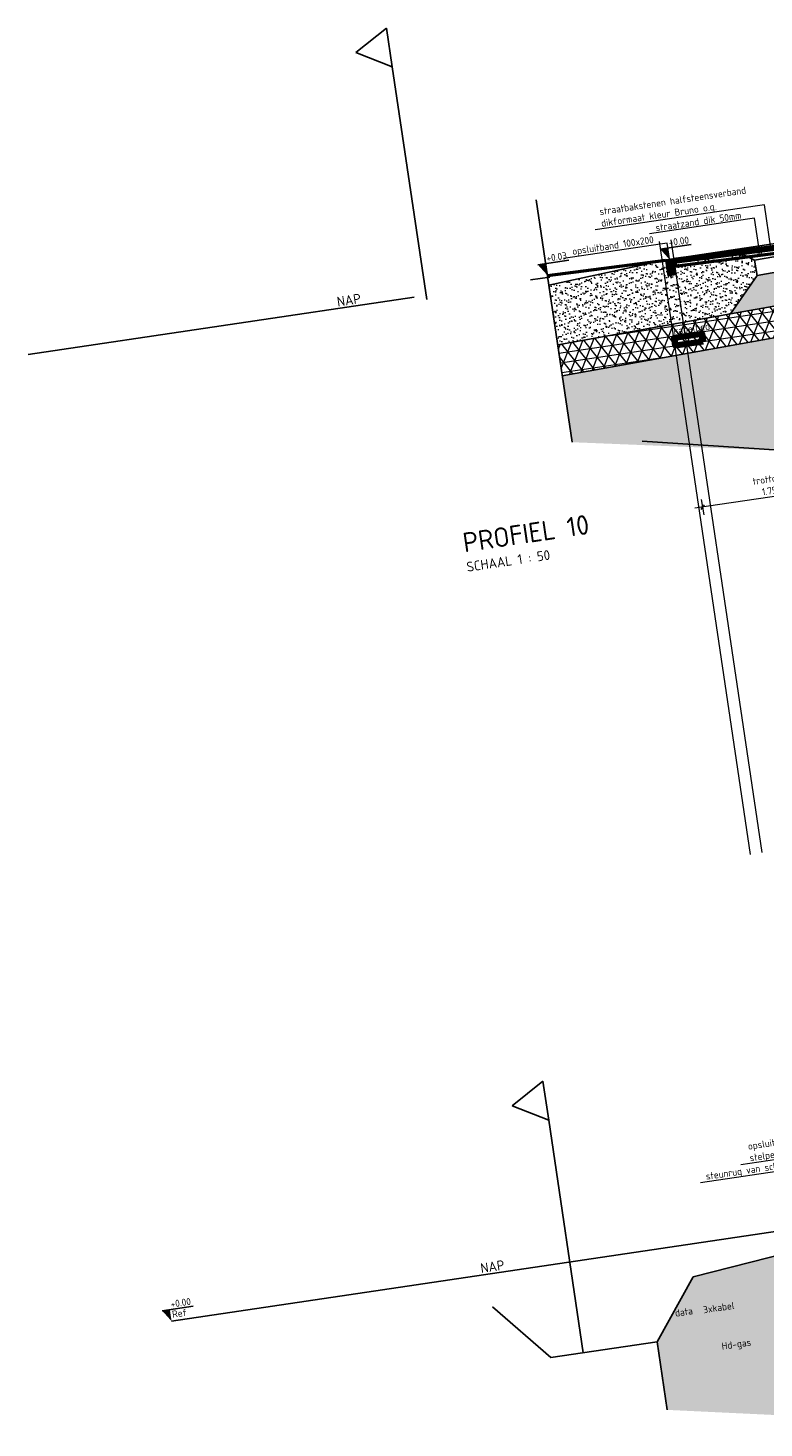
# Model space of a CAD drawing. Header units: metres. Extents: x 133846 to 269924, y 465764 to 933292.
# Tile 7 of 56: x 133864 to 133873, y 465790 to 465808. Entities that reach past the tile are written whole.
import ezdxf
from ezdxf import colors
from ezdxf.entities.mleader import LeaderData, LeaderLine
from ezdxf.math import Vec2, Vec3

# ---------------------------------------------------------------- set-up
doc = ezdxf.new("R2010")
doc.units = ezdxf.units.M
doc.linetypes.add('AL-NAP_LIJN', pattern=[15.25, 12, -1.5, 0.25, -1.5])
doc.linetypes.add('XX-AFBREEK', pattern=[7, 4, -1, 1, -1])
for name, color, linetype, lineweight in [('B-WE-GW-AFBREEKLIJN-GD', 7, 'XX-AFBREEK', 25), ('B-WE-IE-TERREINAFSCHEIDING_KUNSTMATIG_HEKWERK-GD', 20, 'IE-TERREINAFSCHEIDING-KUNSTMATIG', 25), ('B-WE-KL-T18', 10, 'Continuous', 18), ('B-WE-MO-BODEM-AD-50', 253, 'Continuous', 18), ('B-WE-VH-VERHARDING-GD', 253, 'Continuous', 25), ('B-WE-VH-VERHARDING_FUNDERING-AD-50', 253, 'Continuous', 18), ('N-WE-KL-DATA_KABELBED-G', 90, 'Continuous', 100), ('N-WE-KL-DATA_KABELBED-T18', 10, 'Continuous', 18), ('N-WE-VH-KANTOPSLUITING_OPSLUITBAND-SD', 150, 'Continuous', 25), ('N-WE-VH-M', 7, 'Continuous', 18), ('N-WE-VH-VERHARDING-GD', 7, 'Continuous', 50), ('N-WE-VH-VERHARDING-T18', 10, 'Continuous', 18), ('X-XX-AL-NAP-GD', 7, 'AL-NAP_LIJN', 25), ('X-XX-AL-NAP-T25', 7, 'Continuous', 25), ('X-XX-AL-PEILMAAT-SD', 7, 'Continuous', 25), ('X-XX-AL-VERWIJZING-S', 7, 'Continuous', 25)]:
    doc.layers.add(name, color=color, linetype=linetype, lineweight=lineweight)
doc.layers.add('B-WE-OG-TERREIN_ERF-SD', color=150, linetype='Continuous', lineweight=25, true_color=0x007fff)
doc.layers.add('X-XX-AL-HULPLIJN-G', color=30, linetype='Continuous', lineweight=18, plot=False)
doc.layers.add('X-XX-AL-HULPLIJN-GD', color=30, linetype='Continuous', lineweight=25, plot=False)
doc.styles.add('NLCS-ISO', font='NLCS-ISO.ttf')
doc.styles.add('NLCS-ISO-M50-T18', font='NLCS-ISO.ttf', dxfattribs={"height": 0.09})
doc.styles.add('NLCS-ISO-M50-T25', font='NLCS-ISO.ttf', dxfattribs={"height": 0.125})
doc.linetypes.add('IE-TERREINAFSCHEIDING-KUNSTMATIG', pattern='A,4,[82,NLCS.SHX,S=0.75,R=90,X=0,Y=0],4,-2', length=10)
doc.dimstyles.new('NLCS-M50-T18-SCHRAP_L2_H2', dxfattribs={"dimscale": 0.05, "dimtxt": 2.5, "dimasz": 1.008, "dimexe": 2, "dimexo": 2, "dimgap": 0.7, "dimtad": 1, "dimzin": 0, "dimdsep": 46, "dimtxsty": 'NLCS-ISO-M50-T18', "dimblk": 'OBLIQUE', "dimcen": 0, "dimdle": 2, "dimclrd": 256, "dimclre": 256, "dimclrt": 10, "dimazin": 0, "dimtfac": 1, "dimtdec": 3, "dimtofl": 0, "dimtmove": 0, "dimatfit": 3, "dimldrblk": 'OBLIQUE', "dimfxl": 2, "dimfxlon": 1, "dimtfillclr": 256, "dimtolj": 1, "dimtzin": 0, "dimlwd": -1, "dimlwe": -1, "dimarcsym": 0})

# ---------------------------------------------------------------- blocks, each defined once
blk = doc.blocks.new('_DotSmall')
at = {"color": 0, "linetype": 'ByBlock', "const_width": 0.5}
blk.add_lwpolyline([(-0.0625, 0, 1), (0.0625, 0, 1)], format="xyb", close=True, dxfattribs=at)
blk = doc.blocks.new('_Oblique')
at = {"color": 0, "linetype": 'ByBlock', "lineweight": -2}
blk.add_line((-0.5, -0.5), (0.5, 0.5), dxfattribs=at)
blk = doc.blocks.new('*D104')
at = {"layer": 'Defpoints', "color": 0, "transparency": 16777216}
for p in [(133873.829, 465805.262), (133872.105, 465804.96), (133872.556, 465801.923)]:
    blk.add_point(p, dxfattribs=at)
at = {"layer": 'N-WE-VH-M', "transparency": 16777216}
for p, q in [((133874.272, 465802.28), (133874.302, 465802.082)), ((133874.386, 465802.195), (133872.457, 465801.909)), ((133872.541, 465802.022), (133872.571, 465801.824))]:
    blk.add_line(p, q, dxfattribs=at)
at = {"layer": 'N-WE-VH-M', "transparency": 16777216, "xscale": 0.0504, "yscale": 0.0504, "zscale": 0.0504}
for p, rotation in [((133874.287, 465802.181), 8.452767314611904), ((133872.556, 465801.923), 188.4527673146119)]:
    blk.add_blockref('_Oblique', p, dxfattribs=dict(at, rotation=rotation))
at = {"layer": 'N-WE-VH-M', "color": 10, "transparency": 16777216, "insert": (133873.399, 465802.205), "char_height": 0.09, "attachment_point": 5, "rotation": 8.4528, "style": 'NLCS-ISO-M50-T18'}
blk.add_mtext('\\A1;trottoir\\P1.75', dxfattribs=at)
blk = doc.blocks.new('N-SVH-KANTOPSLUITING_OPSLUITBAND_100X200-D')
blk.add_hatch(color=8).paths.add_polyline_path([(-0.1, -0.2), (0, -0.2), (0, 0), (-0.1, 0)])
at = {"flags": 128}
blk.add_lwpolyline([(-0.1, -0.2), (0, -0.2), (0, 0), (-0.1, 0)], close=True, dxfattribs=at)
blk = doc.blocks.new('SAL-PEILMAAT_INFRACAD_H01-SOD')
blk.add_line((-2, 3), (6, 3))
blk.add_solid([(-2, 3), (0, 3), (0, 0)])
at = {"style": 'NLCS-ISO'}
blk.add_attdef('...', (0.4, 3.4), '', height=1.8, dxfattribs=at)
blk = doc.blocks.new('SAL-PEILMAAT_INFRACAD_R01-SOD')
blk.add_line((-2, 3), (6, 3))
blk.add_solid([(-2, 3), (0, 3), (0, 0)])
at = {"style": 'NLCS-ISO'}
for tag, p in [('...', (0.4, 3.4)), ('REF', (0.4, 0.8))]:
    blk.add_attdef(tag, p, '', height=1.8, dxfattribs=at)
blk = doc.blocks.new('SAL-VERWIJZING_ONDERSCHRIFT-SO')
at = {"linetype": 'Continuous', "style": 'NLCS-ISO'}
blk.add_text('SCHAAL 1 :', height=2.5, dxfattribs=at).set_placement((0, -3.75))
at = {"style": 'NLCS-ISO'}
for tag, p, height in [('OMSCHRIJVING', (0, 1.25), 5), ('SCHAAL', (18.15, -3.75), 2.5)]:
    blk.add_attdef(tag, p, '', height=height, dxfattribs=at)
blk = doc.blocks.new('SOG-ERFGRENS_LINKS-D')
for p, q in [((-0.433, 3.25), (0, 3.5)), ((0, 3), (0, 3.5)), ((-0.433, 3.25), (0, 3)), ((0, 0), (0, 3))]:
    blk.add_line(p, q)
blk = doc.blocks.new('dwp test')
at = {"layer": 'N-WE-VH-VERHARDING-T18'}
ml = blk.add_multileader_mtext('Standard', dxfattribs=at)
ml.set_content('opsluitband 150x250\\Pstelpecie dik 50mm', color=256, style='NLCS-ISO-M50-T18')
ml.set_leader_properties(color=256, linetype='ByLayer', lineweight=-1)
ml.set_arrow_properties(name='DOTSMALL')
ml.build(insert=Vec2(0, 0))
ml.multileader.update_dxf_attribs({"text_left_attachment_type": 5, "text_right_attachment_type": 5, "dogleg_length": 0.09, "arrow_head_size": 0.09})
ctx = ml.context
ctx.base_point, ctx.char_height, ctx.arrow_head_size, ctx.landing_gap_size, ctx.plane_origin = Vec3(-1.36, 8.664), 0.09, 0.09, 0.045, Vec3(1.898, 7.585)
ctx.left_attachment, ctx.right_attachment = 5, 5
notes = []
notes.append((ctx, [(0, (1, 1, 0), (-0.1, 8.664), (-1, 0), 0.09, [(0, [(-0.102, 7.537)], 0, [])])]))
ctx.mtext.insert, ctx.mtext.flow_direction = Vec3(-1.315, 8.931), 5
ml = blk.add_multileader_mtext('Standard', dxfattribs=at)
ml.set_content('steunrug van schraalbeton', color=256, style='NLCS-ISO-M50-T18')
ml.set_leader_properties(color=256, linetype='ByLayer', lineweight=-1)
ml.set_arrow_properties(name='DOTSMALL')
ml.build(insert=Vec2(0, 0))
ml.multileader.update_dxf_attribs({"text_left_attachment_type": 5, "text_right_attachment_type": 5, "dogleg_length": 0.09, "arrow_head_size": 0.09})
ctx = ml.context
ctx.base_point, ctx.char_height, ctx.arrow_head_size, ctx.landing_gap_size, ctx.plane_origin = Vec3(-1.947, 8.514), 0.09, 0.09, 0.045, Vec3(1.193, 7.422)
ctx.left_attachment, ctx.right_attachment = 5, 5
notes.append((ctx, [(0, (1, 1, 0), (-0.3, 8.514), (-1, 0), 0.09, [(0, [(-0.302, 7.379)], 0, [])])]))
ctx.mtext.insert, ctx.mtext.flow_direction = Vec3(-1.902, 8.631), 5
for ctx, leaders in notes:
    for number, flags, end, landing, length, lines in leaders:
        leader = LeaderData()
        leader.index, (leader.has_last_leader_line, leader.has_dogleg_vector, leader.attachment_direction) = number, flags
        leader.last_leader_point, leader.dogleg_vector, leader.dogleg_length = Vec3(end), Vec3(landing), length
        for number, points, colour, breaks in lines:
            line = LeaderLine()
            line.index, line.vertices, line.color, line.breaks = number, Vec3.list(points), colors.encode_raw_color(colour), breaks
            leader.lines.append(line)
        ctx.leaders.append(leader)

msp = doc.modelspace()

# ---------------------------------------------------------------- hatches: boundary and pattern name
at = {"layer": 'B-WE-MO-BODEM-AD-50'}
h = msp.add_hatch(dxfattribs=at)
h.set_pattern_fill('AVH-FUNDERING_EPS-SO', color=256, scale=0.025, pattern_type=2)
h.set_pattern_definition([(8.452767, (134750.33305, 465499.37912), (-0.018374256, 0.123642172), []), (68.452767, (134750.33305, 465499.37912), (-0.11626439, 0.045908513), []), (128.452767, (134750.33305, 465499.37912), (-0.097890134, -0.077733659), [])])
h.paths.add_polyline_path([(133876.338, 465804.598), (133882.435, 465805.38), (133882.385, 465805.713), (133879.248, 465805.374), (133876.277, 465804.993), (133873.328, 465804.464), (133870.708, 465803.994), (133870.767, 465803.599)])
h = msp.add_hatch(dxfattribs=at)
h.set_pattern_fill('AMO-BODEM_ZAND-SO', color=256, scale=0.05, angle=8.4528, pattern_type=2)
h.set_pattern_definition([(45.952767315, (68569.37324, -15780.6087), (-0.017277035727, 0.094831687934), [0, -0.076, 0, -0.085, 0, -0.08125]), (15.952767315, (68569.37324, -15780.6087), (0.066785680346, 0.15258184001), [0, -0.041, 0, -0.0685, 0, -0.02625]), (335.952767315, (68569.312405, -15780.61774), (0.153974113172, 0.023167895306), [0, -0.025, 0, -0.09, 0, -0.1175]), (325.952767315, (68569.3124, -15780.61774), (0.14222295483, 0.06550122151), [0, -0.0125, 0, -0.059, 0, -0.0675])])
h.paths.add_polyline_path([(133870.767, 465803.599), (133870.893, 465802.752), (133873.797, 465802.634), (133877.128, 465802.903), (133879.379, 465803.596), (133882.577, 465804.42), (133882.435, 465805.38), (133876.338, 465804.598)])
h = msp.add_hatch(dxfattribs=at)
h.set_pattern_fill('AMO-BODEM_ZAND-SO', color=256, scale=0.05, angle=8.4528, pattern_type=2)
h.set_pattern_definition([(54.405535, (134750.0268, 465501.43993), (-0.031029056, 0.0912619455), [0, -0.076, 0, -0.085, 0, -0.08125]), (24.405535, (134750.0268, 465501.43993), (0.04363159, 0.160741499), [0, -0.041, 0, -0.0685, 0, -0.02625]), (344.405535, (134749.96796, 465501.42205), (0.1488960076, 0.04554951), [0, -0.025, 0, -0.09, 0, -0.1175]), (334.405535, (134749.96796, 465501.42205), (0.13104975, 0.085695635), [0, -0.0125, 0, -0.059, 0, -0.0675])])
h.paths.add_polyline_path([(133873.045, 465805.16), (133872.091, 465805.079), (133870.595, 465804.755), (133870.708, 465803.994), (133872.915, 465804.39), (133873.254, 465804.878), (133873.228, 465805.022), (133873.219, 465805.076)])
h = msp.add_hatch(dxfattribs=at)
h.set_pattern_fill('AMO-BODEM_ZAND-SO', color=256, scale=0.05, angle=8.4528, pattern_type=2)
h.set_pattern_definition([(54.4055346, (136064.635734, 465694.63092), (-0.0310290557, 0.0912619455), [0, -0.076, 0, -0.085, 0, -0.08125]), (24.4055346, (136064.63573, 465694.63092), (0.04363159, 0.1607414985), [0, -0.041, 0, -0.0685, 0, -0.02625]), (344.4055346, (136064.57689, 465694.61303), (0.1488960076, 0.0455495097), [0, -0.025, 0, -0.09, 0, -0.1175]), (334.4055346, (136064.57689, 465694.61303), (0.1310497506, 0.0856956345), [0, -0.0125, 0, -0.059, 0, -0.0675])])
h.paths.add_polyline_path([(133874.719, 465792.069), (133873.618, 465791.864), (133873.954, 465792.354), (133874.549, 465792.523), (133874.532, 465792.639), (133872.438, 465792.103), (133871.977, 465791.277), (133872.106, 465790.407), (133876.956, 465790.176), (133879.902, 465790.687), (133886.334, 465793.161), (133886.245, 465793.759), (133884.524, 465793.504), (133883.411, 465793.375), (133879.043, 465792.872)])
at = {"layer": 'B-WE-VH-VERHARDING_FUNDERING-AD-50'}
h = msp.add_hatch(dxfattribs=at)
h.set_pattern_fill('AVH-FUNDERING_02-SO', color=256, scale=0.25, angle=8.4528, pattern_type=2)
h.set_pattern_definition([(8.452767, (131902.74897, 465286.20142), (0.210535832, 0.284032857), [0.03125, -0.21875]), (98.452767, (131902.74897, 465286.20142), (-0.284032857, 0.210535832), [0.03125, -0.21875]), (143.452767, (131902.77988, 465286.20601), (-0.247284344, -0.036748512), [0.044194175, -0.309359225]), (8.452767, (131902.7592, 465286.3451), (0.210535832, 0.284032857), [0.03125, -0.21875]), (53.452767, (131902.77696, 465286.33195), (-0.036748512, 0.247284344), [0.022097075, -0.3314563]), (143.452767, (131902.77696, 465286.33195), (-0.247284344, -0.036748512), [0.022097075, -0.3314563]), (8.452767, (131902.84275, 465286.42071), (0.210535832, 0.284032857), [0.044194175, -0.205805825]), (53.452767, (131902.84275, 465286.42071), (-0.036748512, 0.247284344), [0.03125, -0.3223034]), (143.452767, (131902.88646, 465286.42721), (-0.247284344, -0.036748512), [0.03125, -0.3223034]), (98.452767, (131902.90979, 465286.2885), (-0.284032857, 0.210535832), [0.03125, -0.21875]), (53.452767, (131902.90979, 465286.2885), (-0.036748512, 0.247284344), [0.022097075, -0.3314563]), (143.452767, (131902.92295, 465286.30626), (-0.247284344, -0.036748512), [0.022097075, -0.3314563]), (8.452767, (131902.7707, 465286.26783), (0.210535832, 0.284032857), [0.015625, -0.209375]), (8.452767, (131902.94697, 465286.35722), (0.210535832, 0.284032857), [0.015625, -0.209375]), (98.452767, (131902.8651, 465286.37664), (-0.284032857, 0.210535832), [0.015625, -0.209375]), (143.452767, (131902.91668, 465286.24214), (-0.247284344, -0.036748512), [0.022097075, -0.3314563]), (143.452767, (131902.78323, 465286.39607), (-0.247284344, -0.036748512), [0.022097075, -0.3314563]), (53.452767, (131902.85282, 465286.29979), (-0.036748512, 0.247284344), [0.022097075, -0.3314563]), (98.452767, (131902.82938, 465286.24496), (-0.284032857, 0.210535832), [0.00390625, -0.24609375]), (98.452767, (131902.82546, 465286.351), (-0.284032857, 0.210535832), [0.00390625, -0.24609375]), (98.452767, (131902.93506, 465286.41074), (-0.284032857, 0.210535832), [0.00390625, -0.24609375]), (98.452767, (131902.95845, 465286.27994), (-0.284032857, 0.210535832), [0.00390625, -0.24609375])])
h.paths.add_polyline_path([(133873.254, 465804.878), (133872.915, 465804.39), (133873.328, 465804.464), (133876.277, 465804.993), (133879.248, 465805.374), (133879.665, 465805.419), (133879.194, 465805.791), (133876.213, 465805.408)])

# ---------------------------------------------------------------- linework, layer by layer
at = {"layer": 'B-WE-GW-AFBREEKLIJN-GD'}
for points in [[(133870.595, 465804.755), (133870.893, 465802.752)], [(133871.977, 465791.277), (133872.106, 465790.407)]]:
    msp.add_lwpolyline(points, dxfattribs=at)
at = {"layer": 'B-WE-IE-TERREINAFSCHEIDING_KUNSTMATIG_HEKWERK-GD'}
msp.add_lwpolyline([(133870.595, 465804.755), (133870.433, 465805.843)], dxfattribs=at)
at = {"layer": 'B-WE-VH-VERHARDING-GD'}
for points in [[(133873.219, 465805.075), (133876.186, 465805.586), (133879.171, 465805.969)], [(133873.254, 465804.878), (133876.213, 465805.408), (133879.194, 465805.791)], [(133870.767, 465803.599), (133876.338, 465804.598), (133882.435, 465805.38)], [(133873.328, 465804.464), (133876.277, 465804.993), (133879.248, 465805.374)], [(133873.219, 465805.075), (133873.045, 465805.16), (133872.091, 465805.079)], [(133870.595, 465804.755), (133872.091, 465805.079)], [(133873.219, 465805.075), (133873.254, 465804.878)], [(133873.254, 465804.878), (133872.915, 465804.39)], [(133872.915, 465804.39), (133870.708, 465803.994)], [(133872.915, 465804.39), (133873.328, 465804.464)], [(133874.61, 465792.659), (133872.438, 465792.103)], [(133869.876, 465791.723), (133870.62, 465791.075), (133871.977, 465791.277), (133872.438, 465792.103)]]:
    msp.add_lwpolyline(points, dxfattribs=at)
at = {"layer": 'N-WE-KL-DATA_KABELBED-G'}
msp.add_lwpolyline([(133872.565, 465804.036), (133872.209, 465803.984), (133872.194, 465804.082), (133872.55, 465804.135)], close=True, dxfattribs=at)
at = {"layer": 'N-WE-VH-VERHARDING-GD'}
for p, q in [((133872.187, 465805.089), (133873.675, 465805.279)), ((133873.681, 465805.235), (133872.192, 465805.044)), ((133870.576, 465804.881), (133872.088, 465805.075)), ((133872.198, 465805.004), (133872.193, 465805.049))]:
    msp.add_line(p, q, dxfattribs=at)
at = {"layer": 'N-WE-VH-VERHARDING-GD', "flags": 128}
msp.add_lwpolyline([(133873.689, 465805.185), (133872.201, 465804.995)], dxfattribs=at)
at = {"layer": 'X-XX-AL-HULPLIJN-G'}
for points in [[(133872.002, 465805.312), (133873.164, 465797.494)], [(133872.15, 465805.334), (133873.312, 465797.516)]]:
    msp.add_lwpolyline(points, dxfattribs=at)
at = {"layer": 'X-XX-AL-HULPLIJN-GD'}
msp.add_lwpolyline([(133871.784, 465802.765), (133873.797, 465802.634), (133877.128, 465802.903), (133879.379, 465803.596), (133882.577, 465804.42)], dxfattribs=at)
at = {"layer": 'X-XX-AL-NAP-GD'}
for points in [[(133883.962, 465806.843), (133863.948, 465803.869)], [(133891.071, 465795.297), (133865.78, 465791.539)]]:
    msp.add_lwpolyline(points, dxfattribs=at)

# ---------------------------------------------------------------- block references
at = {"layer": 'B-WE-OG-TERREIN_ERF-SD', "rotation": 8.452767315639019}
for p in [(133869.038, 465804.574), (133871.034, 465791.137)]:
    msp.add_blockref('SOG-ERFGRENS_LINKS-D', p, dxfattribs=at)
at = {"layer": 'N-WE-VH-KANTOPSLUITING_OPSLUITBAND-SD', "rotation": 8.452767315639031}
for name, p in [('N-SVH-KANTOPSLUITING_OPSLUITBAND_100X200-D', (133872.187, 465805.089)), ('dwp test', (133875.742, 465785.173))]:
    msp.add_blockref(name, p, dxfattribs=at)
at = {"layer": 'X-XX-AL-PEILMAAT-SD', "xscale": 0.05, "yscale": 0.05, "zscale": 0.05, "rotation": 8.452767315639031}
for name, p, values in [('SAL-PEILMAAT_INFRACAD_H01-SOD', (133872.137, 465805.081), {'...': '-0.00'}), ('SAL-PEILMAAT_INFRACAD_H01-SOD', (133870.577, 465804.881), {'...': '+0.03'}), ('SAL-PEILMAAT_INFRACAD_R01-SOD', (133865.78, 465791.539), {'...': '+0.00', 'REF': 'Ref'})]:
    msp.add_blockref(name, p, dxfattribs=at).add_auto_attribs(values)
at = {"layer": 'X-XX-AL-VERWIJZING-S', "xscale": 0.04999999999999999, "yscale": 0.04999999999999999, "zscale": 0.04999999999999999, "rotation": 8.452767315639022}
msp.add_blockref('SAL-VERWIJZING_ONDERSCHRIFT-SO', (133869.527, 465801.283), dxfattribs=at).add_auto_attribs({'OMSCHRIJVING': 'PROFIEL 10', 'SCHAAL': '50'})

# ---------------------------------------------------------------- texts
at = {"layer": 'B-WE-KL-T18', "char_height": 0.09, "attachment_point": 3, "rotation": 8.4528, "style": 'NLCS-ISO-M50-T18'}
for s, insert in [('3xkabel', (133872.955, 465791.786)), ('data', (133872.424, 465791.718)), ('Hd-gas', (133873.168, 465791.318))]:
    msp.add_mtext_dynamic_manual_height_columns(s, width=1.03415, gutter_width=12.5, heights=[0], dxfattribs=dict(at, insert=insert))
at = {"layer": 'N-WE-KL-DATA_KABELBED-T18', "insert": (133872.178, 465804.212), "char_height": 0.09, "attachment_point": 1, "rotation": 8.4528, "style": 'NLCS-ISO-M50-T18'}
msp.add_mtext_dynamic_manual_height_columns('kabelbed', width=1.32773, gutter_width=1.8, heights=[0], dxfattribs=at)
at = {"layer": 'X-XX-AL-NAP-T25', "char_height": 0.125, "attachment_point": 1, "rotation": 8.4528, "style": 'NLCS-ISO-M50-T25'}
for insert in [(133867.882, 465804.605), (133869.714, 465792.275)]:
    msp.add_mtext_dynamic_manual_height_columns('NAP', width=4.43589, gutter_width=0.625, heights=[0], dxfattribs=dict(at, insert=insert))

# ---------------------------------------------------------------- dimensions: what is measured, and where the dimension line sits
at = {"layer": 'N-WE-VH-M'}
dim = msp.add_linear_dim(base=(133872.556, 465801.923), p1=(133873.829, 465805.262), p2=(133872.105, 465804.96), angle=188.4528, text='trottoir\\P<>', dimstyle='NLCS-M50-T18-SCHRAP_L2_H2', dxfattribs=at)
dim.commit()
dim.dimension.update_dxf_attribs({"geometry": '*D104', "text_midpoint": (133873.399, 465802.205)})

# ---------------------------------------------------------------- leaders
at = {"layer": 'N-WE-VH-VERHARDING-T18'}
ml = msp.add_multileader_mtext('Standard', dxfattribs=at)
ml.set_content('straatbakstenen halfsteensverband\\Pdikformaat kleur Bruno o.g.', color=256, style='NLCS-ISO-M50-T18')
ml.set_leader_properties(color=256, linetype='ByLayer', lineweight=-1)
ml.set_arrow_properties(name='DOTSMALL')
ml.build(insert=Vec2(0, 0))
ml.multileader.update_dxf_attribs({"text_left_attachment_type": 5, "text_right_attachment_type": 5, "dogleg_length": 0.09, "arrow_head_size": 0.09})
ctx = ml.context
ctx.base_point, ctx.char_height, ctx.arrow_head_size, ctx.landing_gap_size, ctx.plane_origin, ctx.plane_x_axis, ctx.plane_y_axis = Vec3(133871.229, 465805.466), 0.09, 0.09, 0.045, Vec3(133873.312, 465804.642), Vec3(0.989137, 0.146994), Vec3(-0.146994, 0.989137)
ctx.left_attachment, ctx.right_attachment = 5, 5
notes = []
notes.append((ctx, [(0, (1, 1, 0), (133873.348, 465805.781), (-0.989137, -0.146994), 0.09, [(0, [(133873.43, 465805.227)], 0, [])])]))
ctx.mtext.insert, ctx.mtext.text_direction, ctx.mtext.rotation, ctx.mtext.flow_direction = Vec3(133871.234, 465805.737), Vec3(0.989137, 0.146994), 0.147529, 5
ml = msp.add_multileader_mtext('Standard', dxfattribs=at)
ml.set_content('straatzand dik 50mm', color=256, style='NLCS-ISO-M50-T18')
ml.set_leader_properties(color=256, linetype='ByLayer', lineweight=-1)
ml.set_arrow_properties(name='DOTSMALL')
ml.build(insert=Vec2(0, 0))
ml.multileader.update_dxf_attribs({"text_left_attachment_type": 5, "text_right_attachment_type": 5, "dogleg_length": 0.09, "arrow_head_size": 0.09})
ctx = ml.context
ctx.base_point, ctx.char_height, ctx.arrow_head_size, ctx.landing_gap_size, ctx.plane_origin, ctx.plane_x_axis, ctx.plane_y_axis = Vec3(133871.922, 465805.417), 0.09, 0.09, 0.045, Vec3(133873.186, 465804.472), Vec3(0.989137, 0.146994), Vec3(-0.146994, 0.989137)
ctx.left_attachment, ctx.right_attachment = 5, 5
notes.append((ctx, [(0, (1, 1, 0), (133873.221, 465805.61), (-0.989137, -0.146994), 0.09, [(0, [(133873.288, 465805.159)], 0, [])])]))
ctx.mtext.insert, ctx.mtext.text_direction, ctx.mtext.rotation, ctx.mtext.flow_direction = Vec3(133871.95, 465805.531), Vec3(0.989137, 0.146994), 0.147529, 5
ml = msp.add_multileader_mtext('Standard', dxfattribs=at)
ml.set_content('opsluitband 100x200', color=256, style='NLCS-ISO-M50-T18')
ml.set_leader_properties(color=256, linetype='ByLayer', lineweight=-1)
ml.set_arrow_properties(name='DOTSMALL')
ml.build(insert=Vec2(0, 0))
ml.multileader.update_dxf_attribs({"text_left_attachment_type": 5, "text_right_attachment_type": 5, "dogleg_length": 0.09, "arrow_head_size": 0.09})
ctx = ml.context
ctx.base_point, ctx.char_height, ctx.arrow_head_size, ctx.landing_gap_size, ctx.plane_origin, ctx.plane_x_axis, ctx.plane_y_axis = Vec3(133870.86, 465805.108), 0.09, 0.09, 0.045, Vec3(133872.048, 465804.303), Vec3(0.989137, 0.146994), Vec3(-0.146994, 0.989137)
ctx.left_attachment, ctx.right_attachment = 5, 5
notes.append((ctx, [(0, (1, 1, 0), (133872.106, 465805.293), (-0.989137, -0.146994), 0.09, [(0, [(133872.152, 465804.982)], 0, [])])]))
ctx.mtext.insert, ctx.mtext.text_direction, ctx.mtext.rotation, ctx.mtext.flow_direction = Vec3(133870.887, 465805.23), Vec3(0.989137, 0.146994), 0.147529, 5
for ctx, leaders in notes:
    for number, flags, end, landing, length, lines in leaders:
        leader = LeaderData()
        leader.index, (leader.has_last_leader_line, leader.has_dogleg_vector, leader.attachment_direction) = number, flags
        leader.last_leader_point, leader.dogleg_vector, leader.dogleg_length = Vec3(end), Vec3(landing), length
        for number, points, colour, breaks in lines:
            line = LeaderLine()
            line.index, line.vertices, line.color, line.breaks = number, Vec3.list(points), colors.encode_raw_color(colour), breaks
            leader.lines.append(line)
        ctx.leaders.append(leader)

doc.saveas('drawing.dxf')
